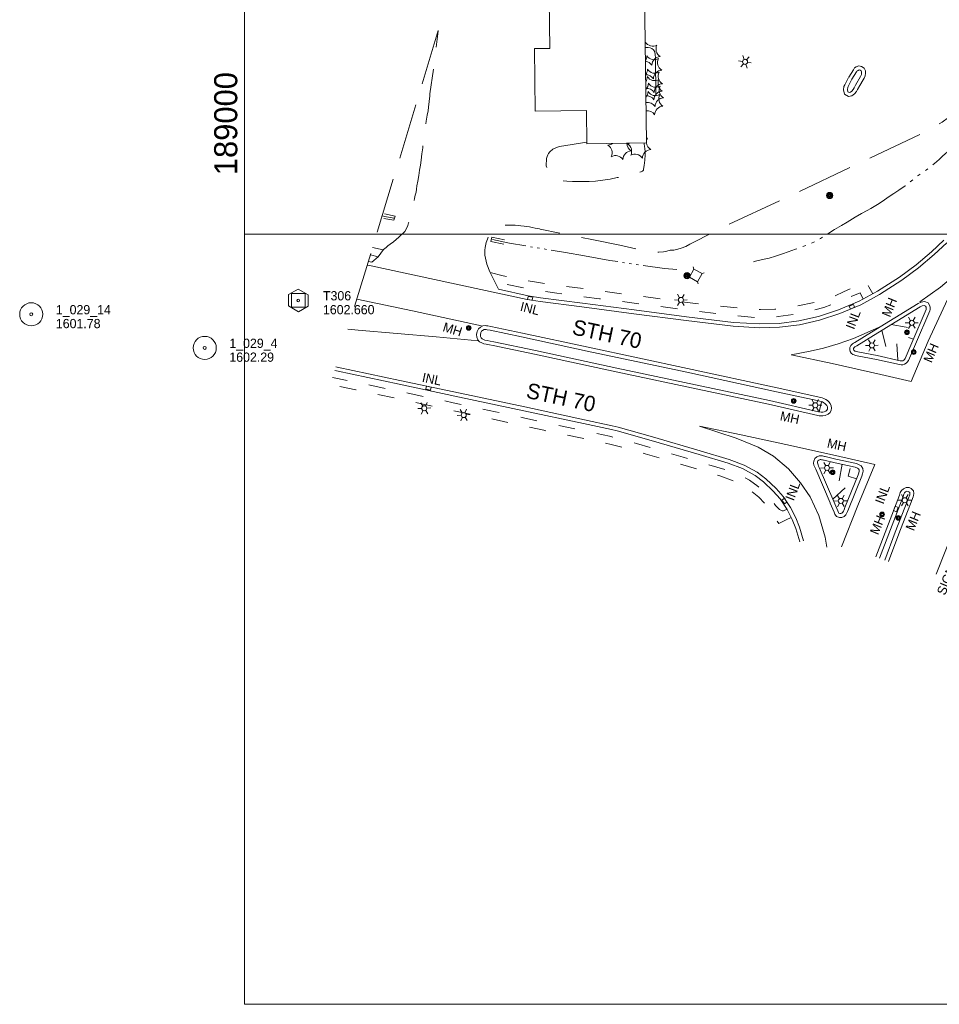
# Model space of a CAD drawing. Header units: feet. Extents: x 188854 to 191245, y 255237 to 257000.
# Tile 1 of 12: x 188854 to 189451, y 255500 to 256139. Entities that reach past the tile are written whole.
import ezdxf
from ezdxf.enums import TextEntityAlignment as Align

# ---------------------------------------------------------------- set-up
doc = ezdxf.new("R2010")
doc.units = ezdxf.units.FT
doc.header["$MEASUREMENT"] = 0
for name, pattern in [('DGN Style 3', [50.412179, 36.008699, -14.40348]), ('DGN Style 4', [57.649927, 28.806959, -14.40348, 0.036009, -14.40348]), ('DGN Style 5', [25.206089, 10.80261, -14.40348]), ('DGN Style 6', [68.488546, 0.036009, -14.40348, 25.206089, -14.40348, 0.036009, -14.40348])]:
    doc.linetypes.add(name, pattern=pattern)
for name, color, linetype, lineweight in [('E_DRN_Grate', 151, 'Continuous', 0), ('E_DWY', 73, 'DGN Style 3', 0), ('E_LAND_Vegetation', 21, 'Continuous', 0), ('E_MAP_Control', 251, 'Continuous', 0), ('E_MAP_GridLines', 251, 'Continuous', 0), ('E_MAP_Limits', 21, 'DGN Style 3', 0), ('E_MAP_PassPoints', 40, 'Continuous', 0), ('E_MISCPROP', 40, 'Continuous', 0), ('E_MISCPROP_HvyLine', 54, 'Continuous', 13), ('E_MISCPROP_Railing', 40, 'Continuous', 0), ('E_PATH_Sidewalk', 73, 'DGN Style 5', 0), ('E_RDWY', 40, 'Continuous', 13), ('E_RDWY_Name', 221, 'Continuous', 0), ('E_UTL_AboveGroundPipe', 40, 'DGN Style 4', 0), ('E_WTR', 251, 'DGN Style 6', 0)]:
    doc.layers.add(name, color=color, linetype=linetype, lineweight=lineweight)
doc.styles.add('Style-IGR_FONT_0', font='IGR_FONT_0.shx')
doc.styles.add('Style-IGR_FONT_1', font='IGR_FONT_1.shx')

# ---------------------------------------------------------------- blocks, each defined once
blk = doc.blocks.new('TP')
at = {"layer": 'E_MAP_Control', "color": 161, "linetype": 'Continuous', "lineweight": 0, "flags": 128}
for points in [[(-6.41, 3.76), (-6.41, -3.63), (0.05, -7.35), (6.44, -3.69), (6.44, 3.64), (-0.08, 7.36)], [(-4.5, -4.5), (-4.5, 4.5), (4.5, 4.5), (4.5, -4.5)]]:
    blk.add_lwpolyline(points, close=True, dxfattribs=at)
at = {"layer": 'E_MAP_Control', "color": 161, "linetype": 'Continuous', "lineweight": 0}
blk.add_circle((0, 0), 0.871, dxfattribs=at)
blk = doc.blocks.new('PP')
at = {"layer": 'E_MAP_PassPoints', "color": 40, "linetype": 'Continuous', "lineweight": 0}
for radius in [7.5, 0.96]:
    blk.add_circle((0, 0), radius, dxfattribs=at)
blk = doc.blocks.new('MHO')
at = {"layer": 'E_DRN_Grate', "color": 20, "linetype": 'Continuous', "lineweight": 0}
for centre, radius in [((0.06, 0.01), 1.5), ((0.07, 0.01), 1.22), ((0.06, 0), 0.968), ((0.03, -0.01), 0.605)]:
    blk.add_circle(centre, radius, dxfattribs=at)
blk = doc.blocks.new('MHO_1')
at = {"layer": 'E_DRN_Grate', "color": 20, "linetype": 'Continuous', "lineweight": 0}
for centre, radius in [((0.06, 0.01), 1.5), ((0.07, 0.01), 1.22), ((0.06, 0), 0.968), ((0.03, -0.01), 0.605)]:
    blk.add_circle(centre, radius, dxfattribs=at)
blk = doc.blocks.new('INLT')
at = {"layer": 'E_MISCPROP_Railing', "color": 40, "linetype": 'Continuous', "lineweight": 0, "flags": 128}
blk.add_lwpolyline([(3, -2), (3, 0), (0, 0), (0, -2), (3, -2)], dxfattribs=at)
blk = doc.blocks.new('INL_5')
at = {"layer": 'E_MISCPROP_Railing', "color": 40, "linetype": 'Continuous', "lineweight": 0, "style": 'Style-IGR_FONT_0'}
blk.add_text('INL', height=6, rotation=359.99987, dxfattribs=at).set_placement((-5.74, -3.01))
blk = doc.blocks.new('INL_6')
at = {"layer": 'E_MISCPROP_Railing', "color": 40, "linetype": 'Continuous', "lineweight": 0, "style": 'Style-IGR_FONT_0'}
blk.add_text('INL', height=6, rotation=0.00008, dxfattribs=at).set_placement((-5.74, -3.01))
blk = doc.blocks.new('LTP_1')
at = {"layer": 'E_MISCPROP', "color": 20, "linetype": 'Continuous', "lineweight": 0}
for p, q in [((-1.63, 0.07), (-4.24, 0.14)), ((-0.8, 1.43), (-2, 3.73)), ((0.9, 1.42), (2.27, 3.65)), ((-0.88, -1.42), (-2.24, -3.61)), ((0.76, -1.47), (2, -3.65)), ((1.64, -0.02), (4.16, -0.09))]:
    blk.add_line(p, q, dxfattribs=at)
blk.add_circle((0, 0), 1.64, dxfattribs=at)
blk = doc.blocks.new('INL_13')
at = {"layer": 'E_MISCPROP_Railing', "color": 40, "linetype": 'Continuous', "lineweight": 0, "style": 'Style-IGR_FONT_0'}
blk.add_text('INL', height=6, rotation=0.00004, dxfattribs=at).set_placement((-5.74, -3.01))
blk = doc.blocks.new('PED')
at = {"layer": 'E_UTL_AboveGroundPipe', "color": 101, "linetype": 'Continuous', "lineweight": 13}
for p, q in [((-3.12, 2.9), (-4.18, 3.96)), ((2.88, 2.9), (3.94, 3.96)), ((-4.18, -4.16), (-3.12, -3.1)), ((3.94, -4.16), (2.88, -3.1))]:
    blk.add_line(p, q, dxfattribs=at)
at = {"layer": 'E_UTL_AboveGroundPipe', "color": 101, "linetype": 'Continuous', "lineweight": 13, "flags": 128}
blk.add_lwpolyline([(-3.12, -3.1), (2.88, -3.1), (2.88, 2.9), (-3.12, 2.9)], close=True, dxfattribs=at)
blk = doc.blocks.new('LTP_2')
at = {"layer": 'E_MISCPROP', "color": 20, "linetype": 'Continuous', "lineweight": 0}
for p, q in [((-1.63, 0.07), (-4.24, 0.14)), ((-0.8, 1.43), (-2, 3.73)), ((0.9, 1.42), (2.27, 3.65)), ((-0.88, -1.42), (-2.24, -3.61)), ((0.76, -1.47), (2, -3.65)), ((1.64, -0.02), (4.16, -0.09))]:
    blk.add_line(p, q, dxfattribs=at)
blk.add_circle((0, 0), 1.64, dxfattribs=at)
blk = doc.blocks.new('POLE_2')
at = {"layer": 'E_MISCPROP', "color": 20, "linetype": 'Continuous', "lineweight": 0}
for centre, radius in [((-0.01, 0.02), 2.02), ((-0.01, 0.03), 1.52), ((0, -0.01), 1.01), ((0, 0), 0.502)]:
    blk.add_circle(centre, radius, dxfattribs=at)
blk = doc.blocks.new('LTP_3')
at = {"layer": 'E_MISCPROP', "color": 20, "linetype": 'Continuous', "lineweight": 0}
for p, q in [((-1.64, 0.07), (-4.24, 0.14)), ((-0.8, 1.43), (-2, 3.73)), ((0.9, 1.42), (2.27, 3.65)), ((-0.88, -1.42), (-2.24, -3.61)), ((0.76, -1.47), (2, -3.65)), ((1.64, -0.02), (4.16, -0.09))]:
    blk.add_line(p, q, dxfattribs=at)
blk.add_circle((0, 0), 1.64, dxfattribs=at)
blk = doc.blocks.new('MHO_4')
at = {"layer": 'E_DRN_Grate', "color": 20, "linetype": 'Continuous', "lineweight": 0}
for centre, radius in [((0.06, 0.01), 1.5), ((0.07, 0.01), 1.22), ((0.06, 0), 0.968), ((0.03, -0.01), 0.605)]:
    blk.add_circle(centre, radius, dxfattribs=at)
blk = doc.blocks.new('SIGN_4')
at = {"layer": 'E_MISCPROP', "color": 20, "linetype": 'Continuous', "lineweight": 0, "style": 'Style-IGR_FONT_0'}
blk.add_text('SIGN', height=6, rotation=359.9999, dxfattribs=at).set_placement((-9.6, -0.01), align=Align.MIDDLE_LEFT)
blk = doc.blocks.new('LTP_7')
at = {"layer": 'E_MISCPROP', "color": 20, "linetype": 'Continuous', "lineweight": 0}
for p, q in [((-1.63, 0.07), (-4.24, 0.14)), ((-0.8, 1.43), (-2, 3.73)), ((0.9, 1.42), (2.27, 3.65)), ((-0.88, -1.42), (-2.24, -3.61)), ((0.76, -1.47), (2, -3.65)), ((1.64, -0.02), (4.16, -0.09))]:
    blk.add_line(p, q, dxfattribs=at)
blk.add_circle((0, 0), 1.64, dxfattribs=at)

msp = doc.modelspace()

# ---------------------------------------------------------------- linework, layer by layer
at = {"layer": 'E_DWY', "color": 51, "linetype": 'DGN Style 3', "lineweight": 0, "flags": 128}
for points in [[(189082.61, 255981.86), (189086.65, 255985.34), (189090.23, 255990.11), (189091.86, 255991.4), (189093.04, 255992.39), (189094.57, 255993.6), (189096.73, 255995.07), (189098.36, 255996.45), (189100.18, 255998.11), (189101.49, 255999.26), (189102.62, 256000.19), (189104.12, 256001.71), (189104.92, 256003.27), (189105.89, 256005.73), (189106.53, 256007.46), (189107.25, 256009.65), (189108.01, 256012.24), (189108.54, 256014.36), (189108.99, 256016.46), (189109.36, 256018.37), (189109.8, 256020.6), (189110.36, 256023.2), (189110.8, 256025.35), (189111.42, 256027.36), (189111.72, 256029.19), (189111.91, 256031.49), (189112.38, 256034.39), (189113.04, 256038.13), (189113.67, 256041.56), (189114.16, 256044.74), (189114.62, 256048), (189115.11, 256052.08), (189115.63, 256056.04), (189116.17, 256061.18), (189116.77, 256065.84), (189117.28, 256069.64), (189117.93, 256073.37), (189118.65, 256077.23), (189119.11, 256080.16), (189119.37, 256082.53), (189119.77, 256086.14), (189120.19, 256089.78), (189120.38, 256091.19), (189124.7, 256123.07), (189125.7, 256131.89)], [(189164.97, 255964.23), (189159.33, 255975.49), (189157.2, 255980.43), (189155.98, 255986.29), (189155.98, 255989.62), (189156.12, 255991.25), (189156.82, 255994.67), (189157.63, 255996.78), (189158.47, 255998.8), (189159.39, 256000.36), (189160.5, 256001.97), (189161.73, 256003.22), (189163.49, 256004.43), (189165.72, 256005.36), (189167.49, 256005.83), (189169.35, 256005.86), (189171.23, 256005.84), (189173.93, 256005.79), (189175.73, 256005.8), (189177.54, 256005.68), (189179.44, 256005.51), (189181.48, 256005.26), (189183.34, 256005.01), (189185.05, 256004.67), (189186.68, 256004.31), (189188.58, 256003.9), (189190.06, 256003.64), (189191.51, 256003.39), (189191.81, 256003.31), (189225.51, 255996.5), (189243.67, 255992.86), (189255.92, 255989.99), (189263.67, 255988.72), (189266.47, 255988.45), (189269.03, 255988.34), (189271.99, 255988.59), (189274.08, 255988.99), (189276.25, 255989.61), (189278.72, 255989.66), (189281.28, 255990.36), (189283.37, 255990.99), (189286.56, 255992.04), (189289.18, 255993.48), (189292.07, 255994.94), (189310.7, 256004.56), (189355.56, 256025.42), (189403.38, 256048.17), (189440.68, 256065.75), (189452.9, 256072.74), (189457.04, 256075.81), (189458.86, 256077.13), (189459.98, 256077.84), (189460.92, 256078.61), (189461.66, 256079.25), (189462.63, 256080.24), (189464.32, 256082), (189465.79, 256083.55), (189467.98, 256086.07), (189469.98, 256088.49), (189471.37, 256090.23), (189472.42, 256091.64), (189488.83, 256119.95)], [(189260.15, 256121.22), (189262.1, 256121.18), (189263.29, 256121.01), (189264.47, 256120.54), (189265.61, 256119.67), (189266.46, 256118.32), (189266.65, 256116.48), (189266.72, 256114.69), (189267.07, 256084.72), (189266.76, 256083.64), (189266, 256082.35), (189264.91, 256081.65), (189263.18, 256081.17), (189261.27, 256080.75), (189260.71, 256080.72)], [(189398.81, 256095.5), (189402.21, 256101.24), (189402.94, 256102.9), (189403.17, 256104.49), (189403.09, 256105.97), (189402.2, 256107.86), (189400.47, 256108.85), (189398.75, 256109.19), (189397.15, 256108.61), (189396.11, 256107.9), (189395.55, 256107.16), (189395.26, 256106.73), (189392.24, 256101.94)], [(189396.66, 256096.78), (189399.98, 256102.38), (189400.51, 256103.59), (189400.66, 256104.6), (189400.62, 256105.35), (189400.28, 256106.08), (189399.59, 256106.47), (189398.94, 256106.6), (189398.29, 256106.36), (189397.85, 256106.06), (189397.59, 256105.72), (189397.36, 256105.37), (189394.35, 256100.61)], [(189392.14, 256101.77), (189389.64, 256097), (189389.19, 256095.8), (189388.93, 256093.82), (189389.54, 256090.88), (189392.03, 256089.49), (189394.36, 256089.76), (189396.08, 256091.06), (189397.27, 256092.67), (189397.89, 256093.84), (189398.54, 256095.04), (189398.82, 256095.52)], [(189394.35, 256100.61), (189391.92, 256095.97), (189391.63, 256095.19), (189391.46, 256093.91), (189391.76, 256092.51), (189392.55, 256092.06), (189393.4, 256092.16), (189394.28, 256092.83), (189395.15, 256094.01), (189395.69, 256095.02), (189396.36, 256096.26), (189396.66, 256096.78)], [(189222.25, 256059.71), (189204.54, 256056.88), (189202.43, 256056.17), (189200.18, 256055.14), (189198.19, 256053.36), (189197.39, 256052.31), (189196.92, 256051.52), (189196.39, 256050.36), (189196.1, 256049.03), (189195.86, 256044.35), (189196.57, 256042.08), (189197.81, 256040.15), (189199.35, 256038.38), (189201.92, 256036.5), (189204.06, 256035.49), (189206.34, 256034.72), (189209.24, 256034.36), (189212.98, 256034.22), (189216.51, 256034.14), (189219.93, 256034.15), (189223.73, 256034.17), (189227.82, 256034.52), (189232.69, 256034.99), (189237.39, 256035.77), (189241.95, 256036.7), (189245.03, 256037.35), (189248.24, 256038.12), (189252.4, 256038.95), (189255.41, 256039.8), (189257.28, 256040.45), (189257.39, 256040.5), (189258.4, 256040.82), (189258.95, 256041.58), (189259.08, 256042.29), (189259.39, 256044.63), (189259.89, 256048.06), (189260.1, 256051.45), (189260.03, 256053.57), (189259.86, 256055.41), (189259.63, 256057.15), (189259.51, 256058.37), (189259.44, 256059.17)]]:
    msp.add_lwpolyline(points, dxfattribs=at)
at = {"layer": 'E_LAND_Vegetation', "color": 93, "linetype": 'Continuous', "lineweight": 0}
for centre, start, end in [((189254.44, 256124.79), 352.47054, 358.8751), ((189264.96, 256127.81), 213.11019, 298.8751), ((189272.83, 256120.2), 153.1102, 238.87511), ((189255.43, 256115.97), 327.75267, 358.8751), ((189259.66, 256106.57), 33.1102, 83.81476), ((189265.94, 256118.99), 213.11019, 298.8751), ((189270.18, 256109.59), 93.1102, 178.87511), ((189273.81, 256111.39), 153.1102, 238.87511), ((189255.89, 256107.17), 321.84376, 358.8751), ((189266.41, 256110.19), 213.11019, 298.8751), ((189271.17, 256100.77), 93.1102, 178.87511), ((189274.28, 256102.59), 153.1102, 238.87511), ((189260.65, 256097.76), 33.1102, 92.49513), ((189255.74, 256102.37), 325.52009, 358.8751), ((189256.49, 256098.06), 314.81908, 358.8751), ((189266.26, 256105.39), 213.11019, 298.8751), ((189267.01, 256101.08), 213.11019, 298.8751), ((189271.64, 256091.97), 93.1102, 178.87511), ((189274.13, 256097.78), 153.1102, 238.87511), ((189261.12, 256088.96), 33.1102, 95.97328), ((189256.23, 256092.67), 319.80754, 358.8751), ((189266.74, 256095.68), 213.11019, 298.8751), ((189271.48, 256087.17), 93.1102, 178.87511), ((189274.88, 256093.48), 153.1102, 238.87511), ((189260.96, 256084.15), 33.1102, 93.74967), ((189261.72, 256079.85), 33.1102, 100.75587), ((189272.24, 256082.86), 93.1102, 178.87511), ((189274.62, 256088.08), 153.1102, 238.87511), ((189261.45, 256074.45), 33.1102, 97.28808), ((189271.97, 256077.46), 93.1102, 178.87511), ((189235.61, 256063.52), 273.11019, 306.01837), ((189254, 256058.93), 179.13269, 238.87511), ((189248.26, 256064.43), 273.11019, 290.04018), ((189266.65, 256059.84), 186.43033, 238.87511), ((189258.78, 256067.44), 292.49512, 298.8751), ((189266.65, 256059.84), 153.1102, 171.37676), ((189232.96, 256052.91), 333.11019, 58.8751), ((189251.35, 256048.32), 93.1102, 178.87511), ((189245.62, 256053.81), 333.11019, 58.8751), ((189264.01, 256049.22), 93.1102, 178.87511), ((189240.83, 256045.3), 33.1102, 118.87511), ((189253.49, 256046.21), 33.1102, 118.87511)]:
    msp.add_arc(centre, 5.72, start, end, dxfattribs=at)
at = {"layer": 'E_MAP_GridLines', "color": 161, "linetype": 'Continuous', "lineweight": 0}
for p, q in [((189000, 255500), (189000, 257000)), ((189000, 256000), (191000, 256000)), ((189000, 255500), (191000, 255500))]:
    msp.add_line(p, q, dxfattribs=at)
at = {"layer": 'E_MAP_Limits', "color": 73, "linetype": 'DGN Style 3', "lineweight": 0, "flags": 128}
msp.add_lwpolyline([(189301.28, 256711.09), (189069.36, 255946.05)], dxfattribs=at)
at = {"layer": 'E_MISCPROP_HvyLine', "color": 241, "linetype": 'Continuous', "lineweight": 13, "flags": 128}
msp.add_lwpolyline([(189257.84, 256287.59), (189185.76, 256286.59), (189186.33, 256246.24), (189196.53, 256246.38), (189198.27, 256120.65), (189188.18, 256120.51), (189188.74, 256079.92), (189221.96, 256080.38), (189222.26, 256058.66), (189261.01, 256059.2)], close=True, dxfattribs=at)
at = {"layer": 'E_MISCPROP_Railing', "color": 40, "linetype": 'Continuous', "lineweight": 13, "flags": 128}
for points in [[(189090.8, 256013.16), (189097.7, 256011.63), (189096.99, 256008.99), (189090.5, 256010.11)], [(189168.8, 255996.36), (189160.55, 255998.11), (189159.89, 255995.14), (189168.39, 255993.47)]]:
    msp.add_lwpolyline(points, dxfattribs=at)
at = {"layer": 'E_PATH_Sidewalk', "color": 51, "linetype": 'DGN Style 5', "lineweight": 0, "flags": 128}
for points in [[(189083.11, 255991.4), (189090.03, 255989.85)], [(189081.66, 255986.64), (189086.67, 255985.37)], [(189159.5, 255975.14), (189167.79, 255973.06), (189181.25, 255970.29), (189190.86, 255968.55), (189202.99, 255966.82), (189225.63, 255963.96), (189253.23, 255960.23), (189283.73, 255956.11), (189297.55, 255954.52), (189323.88, 255951.65), (189335.02, 255951), (189344.21, 255951.23), (189353.51, 255952.23), (189370.55, 255955.81), (189381.84, 255959.22), (189388.91, 255962.5), (189398.62, 255966.96), (189403.23, 255969.45), (189405.36, 255965.76), (189407.82, 255961.25)], [(189401.66, 255957.9), (189399.75, 255961.91), (189399.75, 255961.91), (189387.6, 255956.78), (189376.12, 255952.31), (189361.14, 255948.49), (189346.45, 255946.45), (189331.51, 255945.89), (189314.1, 255947.46), (189290.5, 255950.36), (189262.72, 255953.95), (189230.38, 255958.13), (189202.69, 255961.69), (189188.06, 255963.77), (189170.44, 255967.4), (189162.56, 255969.03)], [(189413.78, 255937.62), (189416.5, 255926.18), (189417.94, 255919.53)], [(189419.84, 255941.33), (189429.5, 255939.64), (189437.17, 255938.55)], [(189424.24, 255918.1), (189423.14, 255935.07), (189428.03, 255933.75), (189434.35, 255931.9)], [(189352.28, 255821.5), (189349.94, 255820.36), (189349.15, 255820.29), (189348.53, 255820.61), (189347.21, 255821.32), (189345.97, 255822.44), (189344.79, 255823.8), (189343.89, 255825.13), (189342.8, 255826.51), (189341.52, 255827.98), (189339.98, 255829.61), (189338.33, 255831.54), (189336.32, 255833.68), (189334.32, 255835.44), (189332.55, 255836.79), (189331, 255837.95), (189327.78, 255840.19), (189321.42, 255843.79), (189314.15, 255846.58), (189301.2, 255850.39), (189284.83, 255855.22), (189268.54, 255860.06), (189254.38, 255864.17), (189243.1, 255867.23), (189236.91, 255868.89), (189221.22, 255872.23), (189202.86, 255876.08), (189180.99, 255880.77), (189162.88, 255884.71), (189135.51, 255890.55), (189105.05, 255896.97), (189075.88, 255903.11), (189057.11, 255906.98)], [(189354.95, 255816.03), (189351.65, 255814.51), (189346.82, 255812.16), (189343.57, 255817.61), (189338.68, 255824.37), (189333.8, 255829.25), (189326.66, 255835.31), (189321.07, 255838.46), (189309.32, 255842.81), (189293.82, 255847.58), (189277.46, 255852.26), (189260.19, 255857.33), (189243.31, 255862.25), (189237.96, 255863.47), (189217.06, 255867.98), (189194.32, 255872.66), (189160.21, 255880.14), (189134.16, 255885.78), (189102.86, 255892.48), (189072.32, 255898.96), (189055.62, 255902.23)], [(189374.54, 255891.23), (189373.16, 255884.67)], [(189387.96, 255850.58), (189385.59, 255837.64), (189378.94, 255834.96)], [(189397.4, 255841.25), (189391.99, 255842.82), (189393.6, 255849.32)], [(189381.88, 255828.06), (189390.29, 255835.5), (189394.8, 255834.79)]]:
    msp.add_lwpolyline(points, dxfattribs=at)
at = {"layer": 'E_RDWY', "color": 21, "linetype": 'Continuous', "lineweight": 13, "flags": 128}
for points in [[(189449.12, 255779.35), (189467.37, 255825.55), (189478.33, 255851.93), (189492.52, 255884.63), (189505.16, 255912.59), (189519.52, 255943.15), (189536.37, 255977.92), (189557.82, 256019.8), (189569.95, 256042.89), (189576.14, 256054.29)], [(189454.06, 255996.14), (189446.11, 255988.57), (189436, 255980.19), (189425.33, 255972.18), (189410.91, 255962.93), (189398.99, 255956.45), (189385.71, 255950.85), (189372.56, 255946.6), (189359.91, 255943.68), (189347.06, 255942.08), (189334.36, 255941.72), (189317.39, 255942.72), (189286.97, 255946.42), (189253.03, 255950.87), (189219.38, 255955.22), (189192.19, 255958.73), (189184.05, 255960.06), (189164.97, 255964.23)], [(189455.92, 255994.46), (189447.77, 255986.7), (189437.55, 255978.23), (189426.75, 255970.13), (189412.18, 255960.78), (189400.07, 255954.2), (189386.58, 255948.5), (189373.23, 255944.19), (189360.34, 255941.22), (189347.25, 255939.58), (189334.32, 255939.22), (189317.17, 255940.23), (189286.66, 255943.94), (189252.71, 255948.39), (189219.06, 255952.74), (189191.83, 255956.26), (189183.58, 255957.6), (189164.43, 255961.79), (189082.08, 255979.42)], [(189082.61, 255981.86), (189080.36, 255982.35)], [(189082.08, 255979.42), (189079.63, 255979.95)], [(189354.99, 255921.64), (189381.48, 255916.08), (189413.2, 255908.93), (189432.7, 255904.37), (189443.83, 255930.53), (189456.3, 255957.58), (189465.99, 255977.54)], [(189438.52, 255955.98), (189451.89, 255965.7), (189465.99, 255977.54)], [(189072.92, 255957.8), (189109.12, 255950.16), (189153.88, 255940.46)], [(189422.1, 255945.65), (189437.44, 255955.1), (189439.38, 255955.92), (189441.51, 255956.19), (189443.87, 255955.42), (189444.96, 255953.38), (189445.14, 255952.31), (189445.05, 255951.07), (189444.85, 255950.21), (189435.63, 255928.54), (189431.09, 255918), (189430.23, 255916.89), (189429.53, 255916.24), (189428.58, 255915.6), (189427.31, 255915.2), (189426.24, 255915.23), (189425.29, 255915.3), (189410.24, 255918.71)], [(189423.42, 255943.52), (189438.59, 255952.87), (189440.03, 255953.48), (189441.27, 255953.64), (189442.13, 255953.36), (189442.56, 255952.56), (189442.62, 255952.18), (189442.57, 255951.45), (189442.47, 255951), (189433.33, 255929.52), (189428.93, 255919.28), (189428.38, 255918.58), (189427.97, 255918.2), (189427.49, 255917.87), (189426.96, 255917.71), (189426.37, 255917.72), (189425.67, 255917.78), (189410.79, 255921.15)], [(189410.32, 255918.69), (189397.67, 255921.12), (189396.63, 255921.34), (189395.74, 255921.59), (189394.86, 255921.98), (189393.89, 255922.7), (189393.28, 255923.78), (189392.92, 255924.94), (189393, 255926.42), (189393.67, 255927.79), (189394.62, 255928.76), (189395.39, 255929.22), (189396.15, 255929.71), (189407.02, 255936.41), (189422.11, 255945.65)], [(189066.94, 255938.34), (189073.83, 255937.67), (189124.4, 255933.25), (189151.66, 255930.66)], [(189340.25, 255889.54), (189241.24, 255910.6), (189188.26, 255922.04), (189161.35, 255927.67), (189159.02, 255928.1), (189156.93, 255928.51), (189155.25, 255928.89), (189154.01, 255929.36), (189152.55, 255930.13), (189151.46, 255931.46), (189150.74, 255933.06), (189150.67, 255934.93), (189151.07, 255936.91), (189151.83, 255938.53), (189153.11, 255939.62), (189154.68, 255940.46), (189156.17, 255940.69), (189157.06, 255940.58), (189158.02, 255940.46), (189159.98, 255940.05), (189180.38, 255935.73)], [(189340.76, 255891.98), (189241.77, 255913.04), (189188.78, 255924.49), (189161.83, 255930.12), (189159.49, 255930.56), (189157.45, 255930.96), (189155.97, 255931.29), (189155.04, 255931.64), (189154.16, 255932.11), (189153.6, 255932.79), (189153.22, 255933.64), (189153.18, 255934.72), (189153.46, 255936.12), (189153.86, 255936.98), (189154.52, 255937.54), (189155.48, 255938.05), (189156.22, 255938.17), (189156.75, 255938.1), (189157.6, 255937.99), (189159.47, 255937.6), (189179.86, 255933.28)], [(189354.99, 255921.64), (189367.18, 255924.02), (189375.78, 255925.91), (189385.39, 255928.73), (189395.27, 255932.2), (189411.56, 255939.35)], [(189410.79, 255921.15), (189398.15, 255923.58), (189397.22, 255923.77), (189396.59, 255923.95), (189396.13, 255924.15), (189395.8, 255924.39), (189395.59, 255924.77), (189395.44, 255925.25), (189395.47, 255925.78), (189395.74, 255926.33), (189396.19, 255926.78), (189396.71, 255927.1), (189397.48, 255927.59), (189408.33, 255934.28), (189423.42, 255943.52)], [(189179.86, 255933.28), (189222.48, 255924.14), (189287.09, 255910.35), (189345.32, 255897.74), (189371.7, 255891.97), (189373.4, 255891.51), (189374.39, 255891.27), (189375.22, 255891.06), (189376.17, 255890.57), (189376.8, 255890.12), (189377.45, 255889.46), (189378.07, 255888.78), (189378.48, 255887.88), (189378.55, 255887.2), (189378.42, 255886.47), (189378.07, 255885.76), (189377.48, 255885.12), (189376.37, 255884.62), (189375.42, 255884.52), (189374.4, 255884.53), (189373.41, 255884.63), (189372.66, 255884.74), (189340.76, 255891.98)], [(189180.39, 255935.73), (189223, 255926.58), (189287.62, 255912.79), (189345.85, 255900.18), (189372.29, 255894.4), (189374.02, 255893.94), (189375, 255893.7), (189376.12, 255893.41), (189377.47, 255892.71), (189378.42, 255892.03), (189379.27, 255891.17), (189380.18, 255890.17), (189380.92, 255888.54), (189381.08, 255887.11), (189380.82, 255885.68), (189380.15, 255884.33), (189378.97, 255883.05), (189377.03, 255882.17), (189375.53, 255882.02), (189374.26, 255882.03), (189373.11, 255882.15), (189372.2, 255882.28), (189340.21, 255889.55)], [(189059.29, 255913.93), (189060.16, 255913.75), (189100.88, 255905), (189140.05, 255896.68), (189181.93, 255887.8), (189220.64, 255879.5), (189238.77, 255875.62), (189242.59, 255874.77), (189264.76, 255868.35), (189295.76, 255859.39), (189314.74, 255853.72), (189324.37, 255850.06), (189332.8, 255845.45), (189338.5, 255841.15), (189345.12, 255834.93), (189349.68, 255829.67), (189354.56, 255822.61), (189357.86, 255815.76), (189360.39, 255809.71), (189362.86, 255800.94)], [(189058.54, 255911.53), (189059.64, 255911.3), (189100.36, 255902.55), (189139.53, 255894.24), (189181.41, 255885.36), (189220.11, 255877.05), (189238.24, 255873.17), (189241.97, 255872.35), (189264.06, 255865.95), (189295.06, 255856.99), (189313.94, 255851.35), (189323.32, 255847.79), (189331.44, 255843.34), (189336.88, 255839.23), (189343.31, 255833.2), (189347.7, 255828.14), (189352.39, 255821.35), (189355.58, 255814.73), (189358.02, 255808.89), (189360.46, 255800.26)], [(189387.66, 255796.92), (189398.2, 255823.87), (189409.15, 255850.36), (189383.74, 255856.36), (189351.34, 255863.53), (189322.5, 255869.79), (189295.45, 255875.3), (189319.18, 255867.64), (189333.47, 255861.81), (189343.32, 255855.86), (189353.11, 255847.66), (189361, 255838.63), (189367.19, 255829.39), (189372.88, 255817.46), (189376.86, 255803.2), (189378.06, 255796.85)], [(189380.27, 255825.47), (189370.88, 255847.51), (189370.49, 255848.21), (189370.02, 255849.22), (189369.69, 255850.14), (189369.42, 255851.35), (189369.53, 255852.71), (189370.22, 255854.3), (189371.55, 255855.38), (189373.12, 255856.12), (189374.41, 255856.15), (189375.15, 255855.99), (189375.78, 255855.85), (189376.45, 255855.71), (189376.86, 255855.61), (189384, 255854.03)], [(189382.57, 255826.45), (189373.13, 255848.61), (189372.72, 255849.34), (189372.33, 255850.17), (189372.1, 255850.84), (189371.94, 255851.52), (189371.99, 255852.1), (189372.27, 255852.75), (189372.89, 255853.25), (189373.7, 255853.63), (189374.17, 255853.64), (189374.63, 255853.54), (189375.26, 255853.41), (189375.91, 255853.27), (189376.31, 255853.18), (189383.45, 255851.59)], [(189384, 255854.03), (189397.28, 255851.05), (189399.01, 255850.35), (189400.39, 255849.52), (189401.39, 255847.97), (189401.6, 255846.07), (189401.23, 255844.37), (189400.77, 255842.92), (189392.15, 255821.5), (189391.53, 255820.05), (189391.04, 255818.99), (189390.3, 255817.86), (189389.27, 255816.81), (189387.79, 255816.14), (189386.28, 255816.12), (189384.37, 255816.63), (189383.28, 255818.23), (189382.84, 255819.51), (189380.27, 255825.46)], [(189383.45, 255851.59), (189396.53, 255848.66), (189397.89, 255848.1), (189398.6, 255847.68), (189398.97, 255847.1), (189399.07, 255846.21), (189398.81, 255845.02), (189398.41, 255843.77), (189389.84, 255822.46), (189389.24, 255821.06), (189388.85, 255820.2), (189388.35, 255819.44), (189387.81, 255818.89), (189387.24, 255818.64), (189386.59, 255818.62), (189385.91, 255818.8), (189385.53, 255819.36), (189385.17, 255820.41), (189382.57, 255826.45)], [(189409.87, 255790.52), (189425.15, 255830.45), (189425.62, 255832.19), (189426.5, 255833.67), (189427.74, 255834.75), (189429.6, 255835.59), (189431.4, 255835.52), (189432.88, 255834.8), (189434.24, 255833.34), (189434.43, 255831.61), (189434.31, 255830.37), (189434.02, 255829.38), (189433.73, 255828.49), (189433.49, 255827.83), (189424.78, 255805.54), (189418.04, 255787.44)], [(189412.2, 255789.63), (189427.53, 255829.67), (189427.94, 255831.2), (189428.45, 255832.05), (189429.1, 255832.62), (189430.1, 255833.07), (189430.78, 255833.04), (189431.36, 255832.76), (189431.85, 255832.24), (189431.92, 255831.6), (189431.85, 255830.85), (189431.63, 255830.13), (189431.36, 255829.3), (189431.15, 255828.69), (189422.45, 255806.43), (189415.7, 255788.31)]]:
    msp.add_lwpolyline(points, dxfattribs=at)
at = {"layer": 'E_WTR', "color": 161, "linetype": 'Continuous', "lineweight": 0, "flags": 128}
for points in [[(189467.21, 256066.28), (189466, 256064.43), (189464.48, 256062.2), (189462.62, 256059.8), (189460.84, 256057.73), (189459.53, 256056.34), (189458.12, 256055.05), (189456.43, 256053.49), (189454.93, 256052.2), (189453.21, 256050.58), (189451.2, 256048.78), (189449.22, 256047.01), (189448.18, 256046.06), (189446.87, 256045)], [(189443.68, 256042.46), (189442.86, 256041.82), (189442.05, 256041.24)], [(189433.82, 256035.23), (189432.22, 256033.95)], [(189438.68, 256038.93), (189437.32, 256038.09), (189436.98, 256037.81)], [(189429.04, 256031.4), (189428.97, 256031.34), (189424.81, 256028.64), (189421.59, 256026.39), (189418.61, 256024.39), (189415.5, 256022.29), (189411.93, 256019.98), (189406.63, 256016.66), (189404.19, 256015.38)], [(189404.19, 256015.38), (189400.64, 256013.51), (189396.41, 256011.05), (189391.27, 256007.89), (189387.48, 256005.58), (189383.05, 256002.93), (189378.73, 256000.3)], [(189096.89, 256010.48), (189091.03, 256011.55), (189089.33, 256011.93)], [(189161, 255996.58), (189171.98, 255994.17), (189182.55, 255992.39)], [(189369.97, 255995.1), (189368.11, 255994.26)], [(189375.3, 255998.1), (189373.9, 255997.19), (189373.58, 255997.01)], [(189185.54, 255991.89), (189187.04, 255991.64)], [(189190.03, 255991.14), (189191.52, 255990.89)], [(189194.51, 255990.39), (189196, 255990.14)], [(189198.99, 255989.64), (189208.31, 255988.07), (189220.64, 255985.91)], [(189358.62, 255990.53), (189357.66, 255990.19), (189353.04, 255988.54), (189349.36, 255987.16), (189344.66, 255985.7), (189340.54, 255984.52), (189337.34, 255983.88), (189334.54, 255983.09), (189331.79, 255982.5), (189330.34, 255981.98)], [(189364.36, 255992.66), (189362.45, 255991.93)], [(189220.64, 255985.91), (189237.13, 255983.01), (189242.29, 255982.18)], [(189245.28, 255981.7), (189246.78, 255981.46)], [(189249.77, 255980.98), (189251.26, 255980.74)], [(189254.26, 255980.3), (189255.76, 255980.09)], [(189258.77, 255979.68), (189272.58, 255977.78), (189280.58, 255977.13)]]:
    msp.add_lwpolyline(points, dxfattribs=at)

# ---------------------------------------------------------------- block references
at = {"layer": 'E_DRN_Grate', "color": 20, "linetype": 'Continuous', "lineweight": 0}
for name, p, xscale, yscale, zscale, rotation in [('MHO', (189145.49, 255939.14), 1.00000052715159, 1.00000052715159, 1.00000052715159, 347.916423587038), ('MHO_1', (189430.06, 255936.26), 1.000000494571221, 1.000000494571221, 1.000000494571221, 67.73445380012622), ('MHO_4', (189434.47, 255923.42), 1.000000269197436, 1.000000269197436, 1.000000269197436, 66.94977511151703), ('MHO', (189356.51, 255891.76), 1.00000052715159, 1.00000052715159, 1.00000052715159, 347.916423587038), ('MHO_1', (189381.77, 255845.36), 1.000000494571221, 1.000000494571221, 1.000000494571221, 67.73445380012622), ('MHO_1', (189413.93, 255818.04), 1.000000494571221, 1.000000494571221, 1.000000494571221, 67.73445380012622), ('MHO_1', (189424.51, 255815.73), 1.000000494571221, 1.000000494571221, 1.000000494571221, 67.73445380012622)]:
    msp.add_blockref(name, p, dxfattribs=dict(at, xscale=xscale, yscale=yscale, zscale=zscale, rotation=rotation))
at = {"layer": 'E_MAP_Control', "color": 161, "linetype": 'Continuous', "lineweight": 0}
msp.add_blockref('TP', (189034.89, 255957.01), dxfattribs=at)
at = {"layer": 'E_MAP_PassPoints', "color": 40, "linetype": 'Continuous', "lineweight": 0}
for p in [(188861.47, 255947.97), (188974.1, 255926.16)]:
    msp.add_blockref('PP', p, dxfattribs=at)
at = {"layer": 'E_MISCPROP', "color": 20, "linetype": 'Continuous', "lineweight": 0}
for name, p, xscale, yscale, zscale, rotation in [('LTP_3', (189324.92, 256111.88), 1.000000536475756, 1.000000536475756, 1.000000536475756, 51.60657542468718), ('POLE_2', (189379.94, 256025.13), 0.9999997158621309, 0.9999997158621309, 0.9999997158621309, 61.60464616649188), ('POLE_2', (189287.31, 255973.03), 0.9999997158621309, 0.9999997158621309, 0.9999997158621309, 61.60464616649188), ('LTP_2', (189283.29, 255957.28), 0.9999997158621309, 0.9999997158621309, 0.9999997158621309, 61.60464616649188), ('LTP_1', (189433.26, 255942.44), 1.000001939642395, 1.000001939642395, 1.000001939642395, 2.335717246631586), ('LTP_1', (189407.31, 255927.77), 1.000001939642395, 1.000001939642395, 1.000001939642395, 2.335717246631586), ('LTP_1', (189370.54, 255888.93), 1.000001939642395, 1.000001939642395, 1.000001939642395, 2.335717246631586), ('LTP_7', (189116.68, 255886.95), 0.9999989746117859, 0.9999989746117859, 0.9999989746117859, 64.8265817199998), ('LTP_7', (189142.27, 255882.59), 0.9999989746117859, 0.9999989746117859, 0.9999989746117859, 64.8265817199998), ('LTP_1', (189378.16, 255848.21), 1.000001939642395, 1.000001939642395, 1.000001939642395, 2.335717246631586), ('LTP_1', (189387.14, 255826.78), 1.000001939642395, 1.000001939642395, 1.000001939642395, 2.335717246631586), ('LTP_1', (189428.66, 255827.27), 1.000001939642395, 1.000001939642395, 1.000001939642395, 2.335717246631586), ('SIGN_4', (189455.67, 255775.13), 0.999998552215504, 0.999998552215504, 0.999998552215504, 67.4276058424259)]:
    msp.add_blockref(name, p, dxfattribs=dict(at, xscale=xscale, yscale=yscale, zscale=zscale, rotation=rotation))
at = {"layer": 'E_MISCPROP_Railing', "color": 40, "linetype": 'Continuous', "lineweight": 0}
for name, p, xscale, yscale, zscale, rotation in [('INLT', (189186.75, 255957.08), 0.9999987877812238, 0.9999987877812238, 0.9999987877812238, 170.7562450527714), ('INL_5', (189184.78, 255951.87), 0.9999990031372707, 0.9999990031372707, 0.9999990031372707, 345.7562967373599), ('INL_13', (189394.96, 255944.13), 1.000002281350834, 1.000002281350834, 1.000002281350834, 69.0708512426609), ('INLT', (189396.08, 255952.51), 0.9999991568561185, 0.9999991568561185, 0.9999991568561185, 202.8969532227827), ('INL_6', (189121.09, 255906.03), 1.000000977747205, 1.000000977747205, 1.000000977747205, 348.022546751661), ('INLT', (189118.12, 255901.34), 1.000000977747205, 1.000000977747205, 1.000000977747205, 348.022546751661), ('INL_13', (189355.75, 255832.88), 1.000002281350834, 1.000002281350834, 1.000002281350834, 69.0708512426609), ('INL_13', (189413.99, 255830.68), 1.000002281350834, 1.000002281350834, 1.000002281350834, 69.0708512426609), ('INLT', (189350.46, 255828.55), 0.9999992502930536, 0.9999992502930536, 0.9999992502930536, 304.5749752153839), ('INLT', (189421.35, 255820.51), 1.000002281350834, 1.000002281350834, 1.000002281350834, 69.0708512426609)]:
    msp.add_blockref(name, p, dxfattribs=dict(at, xscale=xscale, yscale=yscale, zscale=zscale, rotation=rotation))
at = {"layer": 'E_UTL_AboveGroundPipe', "color": 101, "linetype": 'Continuous', "lineweight": 13, "xscale": 0.9999997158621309, "yscale": 0.9999997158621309, "zscale": 0.9999997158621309, "rotation": 61.60464616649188}
msp.add_blockref('PED', (189292.92, 255973.37), dxfattribs=at)

# ---------------------------------------------------------------- texts
at = {"layer": 'E_DRN_Grate', "color": 20, "linetype": 'Continuous', "lineweight": 0, "style": 'Style-IGR_FONT_1'}
for rotation, p in [(67.73458, (189416.32, 255946.77)), (342.91636, (189129.08, 255940.02)), (66.94988, (189443.28, 255917.19)), (347.91636, (189347.9, 255882.18)), (347.73458, (189378.46, 255864.54)), (67.73458, (189408.56, 255805.49)), (67.73458, (189431.75, 255808.06))]:
    msp.add_text('MH', height=6, rotation=rotation, dxfattribs=at).set_placement(p, align=Align.MIDDLE_LEFT)
at = {"layer": 'E_MAP_Control', "color": 161, "linetype": 'Continuous', "lineweight": 0, "style": 'Style-IGR_FONT_0'}
for s, p in [('T306', (189050.89, 255957.01)), ('1602.660', (189050.89, 255948.01))]:
    msp.add_text(s, height=6, dxfattribs=at).set_placement(p)
at = {"layer": 'E_MAP_GridLines', "color": 161, "linetype": 'Continuous', "lineweight": 0, "style": 'Style-IGR_FONT_1'}
msp.add_text('189000', height=15, rotation=90, dxfattribs=at).set_placement((188995.25, 256105.24), align=Align.RIGHT)
at = {"layer": 'E_MAP_PassPoints', "color": 40, "linetype": 'Continuous', "lineweight": 0, "style": 'Style-IGR_FONT_0'}
for s, p in [('1_029_14', (188877.47, 255947.97)), ('1601.78', (188877.47, 255938.97)), ('1_029_4', (188990.1, 255926.16)), ('1602.29', (188990.1, 255917.16))]:
    msp.add_text(s, height=6, dxfattribs=at).set_placement(p)
at = {"layer": 'E_RDWY_Name', "style": 'Style-IGR_FONT_0'}
for rotation, width, p in [(347.88587, 0.999999, (189212.17, 255935.04)), (348.02656, 0.999996, (189182.28, 255893.86))]:
    msp.add_text('STH 70', height=10, rotation=rotation, dxfattribs=dict(at, width=width)).set_placement(p)

doc.saveas('drawing.dxf')
